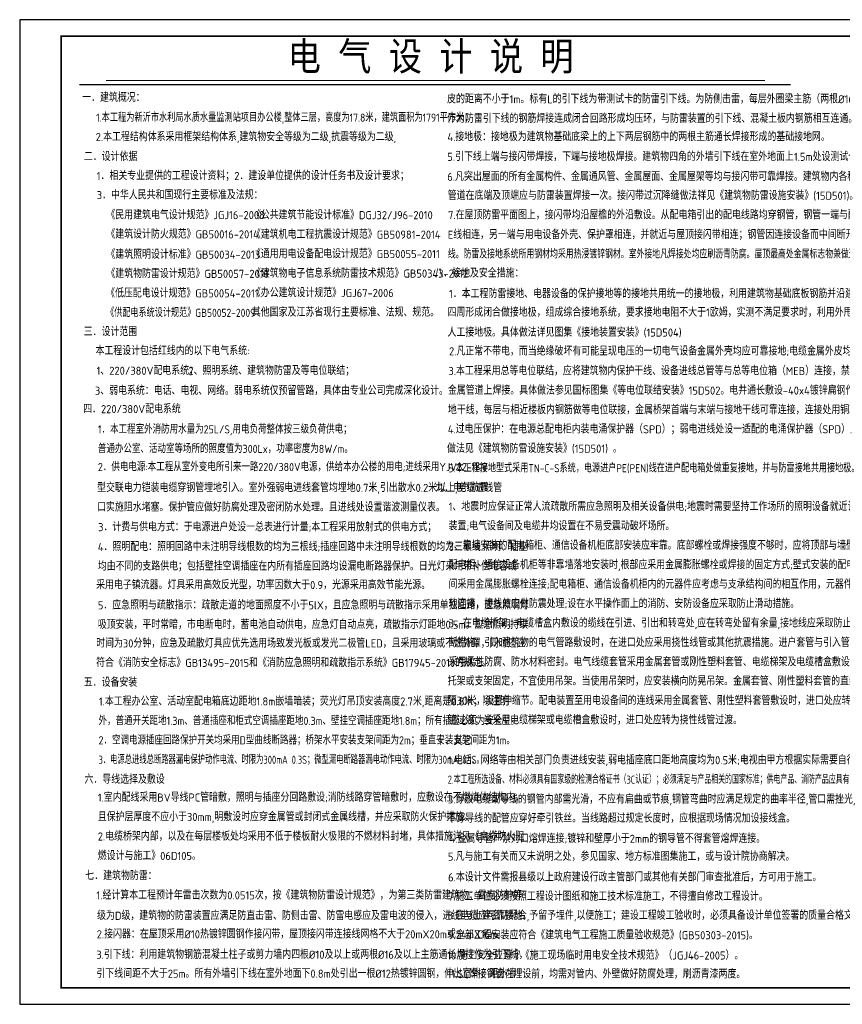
# Model space of a CAD drawing. Extents: x 427948 to 764348, y 274849 to 601549.
# Tile 1 of 212: x 427948 to 477589, y 512449 to 571849. Entities that reach past the tile are written whole.
import ezdxf
from ezdxf.enums import TextEntityAlignment as Align

# ---------------------------------------------------------------- set-up
doc = ezdxf.new("R2010")
doc.units = 0
doc.header["$LTSCALE"] = 1000
doc.header["$MEASUREMENT"] = 0
doc.layers.get('0').update_dxf_attribs({"linetype": 'CONTINUOUS'})
doc.layers.add('EQUIP-照明', color=3, linetype='CONTINUOUS')
doc.layers.add('PUB_TITLE', color=4, linetype='CONTINUOUS')
doc.styles.add('STYLE2', font='txt', dxfattribs={"width": 0.8})
doc.styles.add('TWT_TEXT', font='gbenor', dxfattribs={"bigfont": 'gbcbig'})

# ---------------------------------------------------------------- blocks, each defined once
blk = doc.blocks.new('24')
at = {"layer": 'PUB_TITLE', "linetype": 'Continuous'}
blk.add_lwpolyline([(-1193989, 144319), (-1109889, 144319), (-1109889, 203719), (-1193989, 203719)], close=True, dxfattribs=at)
at = {"layer": 'PUB_TITLE', "linetype": 'Continuous', "const_width": 100}
blk.add_lwpolyline([(-1191489, 145319), (-1110889, 145319), (-1110889, 202719), (-1191489, 202719)], close=True, dxfattribs=at)

msp = doc.modelspace()

# ---------------------------------------------------------------- linework, layer by layer
at = {"layer": 'EQUIP-照明', "color": 7}
msp.add_line((431547.6, 567940.3), (474452.6, 567940.3), dxfattribs=at)
at = {"layer": 'EQUIP-照明', "color": 7, "const_width": 61.1}
msp.add_lwpolyline([(433160.3, 568181.9), (472925.6, 568181.9)], dxfattribs=at)

# ---------------------------------------------------------------- block references
msp.add_blockref('24', (1621936.9, 368130.5))

# ---------------------------------------------------------------- texts
at = {"color": 7, "style": 'TWT_TEXT', "width": 1.1}
for s, height, p in [('九．电气抗震', 489.11, (453028.2, 543370.6)), ('1、地震时应保证正常人流疏散所需应急照明及相关设备供电;地震时需要坚持工作场所的照明设备就近设置应急电源', 489.107, (453830.8, 542224.1)), ('装置;电气设备间及电缆井均设置在不易受震动破坏场所。', 489.107, (453830.8, 541051.8)), ('2、靠墙安装的配电箱柜、通信设备机柜底部安装应牢靠。底部螺栓或焊接强度不够时，应将顶部与墙壁进行连接;当', 489.107, (453830.8, 539879.5)), ('配电柜、通信设备机柜等非靠墙落地安装时,根部应采用金属膨胀螺栓或焊接的固定方式;壁式安装的配电箱与墙壁之', 489.107, (453830.8, 538707.3)), ('间采用金属膨胀螺栓连接;配电箱柜、通信设备机柜内的元器件应考虑与支承结构间的相互作用，元器件之间应采用', 489.107, (453830.8, 537535)), ('软连接，接线处应做防震处理;设在水平操作面上的消防、安防设备应采取防止滑动措施。', 489.107, (453830.8, 536362.7)), ('3、在电缆桥架、电缆槽盒内敷设的缆线在引进、引出和转弯处,应在转弯处留有余量,接地线应采取防止地震时被切', 489.107, (453830.8, 535190.4)), ('断措施。引入建筑物的电气管路敷设时，在进口处应采用挠性线管或其他抗震措施。进户套管与引入管之间的间隙应', 489.107, (453830.8, 534018.2)), ('采用柔性防腐、防水材料密封。电气线缆套管采用金属套管或刚性塑料套管、电缆梯架及电缆槽盒敷设时，采用刚性', 489.107, (453830.8, 532845.9)), ('托架或支架固定，不宜使用吊架。当使用吊架时，应安装横向防晃吊架。金属套管、刚性塑料套管的直线段部分每', 489.107, (453780, 531688.6, 41085)), ('隔30米，设置伸缩节。配电装置至用电设备间的连线采用金属套管、刚性塑料套管敷设时，进口处应转为挠性线', 489.107, (453780, 530516.3, 41085)), ('管过渡；当采用电缆梯架或电缆槽盒敷设时，进口处应转为挠性线管过渡。', 489.107, (453780, 529344, 41085))]:
    msp.add_text(s, height=height, dxfattribs=at).set_placement(p)
at = {"layer": 'EQUIP-照明', "color": 7, "style": 'STYLE2', "width": 0.9}
msp.add_text('电 气 设 计 说 明', height=1711.873, dxfattribs=at).set_placement((452747.6, 569667), align=Align.MIDDLE)
at = {"layer": 'EQUIP-照明', "color": 7, "style": 'TWT_TEXT'}
for s, height, width, p in [('一．建筑概况：', 489.11, 1.1, (431720.3, 566896.1)), ('   1.本工程为新沂市水利局水质水量监测站项目办公楼,整体三层，高度为17.8米，建筑面积为1791平方米；', 489.107, 1.01, (431757.6, 565694.5)), ('2.本工程结构体系采用框架结构体系,建筑物安全等级为二级,抗震等级为二级,', 489.107, 1.1, (432534.4, 564525.1)), ('4.接地极：接地极为建筑物基础底梁上的上下两层钢筋中的两根主筋通长焊接形成的基础接地网。', 489.107, 1.1, (453759.2, 564530.4)), ('二．设计依据', 489.11, 1.1, (431825, 563336.3)), ('5.引下线上端与接闪带焊接，下端与接地极焊接。建筑物四角的外墙引下线在室外地面上1.5m处设测试卡子。', 489.107, 1.1, (453753.9, 563333)), ('1．相关专业提供的工程设计资料；2．建设单位提供的设计任务书及设计要求；', 489.107, 1.1, (432596.6, 562178.2)), ('6.凡突出屋面的所有金属构件、金属通风管、金属屋面、金属屋架等均与接闪带可靠焊接。建筑物内各种竖向金属', 489.107, 1.1, (453753.9, 562127.3)), ('3．中华人民共和国现行主要标准及法规：', 489.107, 1.1, (432596.6, 561020.6)), ('管道在底端及顶端应与防雷装置焊接一次。接闪带过沉降缝做法祥见《建筑物防雷设施安装》(15D501)。', 489.107, 1.1, (453779.4, 560986.6)), ('  《民用建筑电气设计规范》JGJ16-2008', 489.107, 1.1, (432596.6, 559815.1)), ('《公共建筑节能设计标准》DGJ32/J96-2010', 489.107, 1.1, (441960.9, 559812.6)), ('7.在屋顶防雷平面图上，接闪带均沿屋檐的外沿敷设。从配电箱引出的配电线路均穿钢管，钢管一端与配电箱和P', 489.107, 1.1, (453797.7, 559817.4)), ('  《建筑设计防火规范》GB50016-2014', 489.107, 1.1, (432596.6, 558653.1)), ('《建筑机电工程抗震设计规范》GB50981-2014', 489.107, 1.1, (441960.9, 558638.7)), ('E线相连，另一端与用电设备外壳、保护罩相连，并就近与屋顶接闪带相连；钢管因连接设备而中间断开时设跨接', 489.107, 1.1, (453784.4, 558627.6)), ('  《建筑照明设计标准》GB50034-2013', 489.107, 1.1, (432596.6, 557433.9)), ('《通用用电设备配电设计规范》GB50055-2011', 489.107, 1.1, (441960.9, 557464.9)), ('线。防雷及接地系统所用钢材均采用热浸镀锌钢材。室外接地凡焊接处均应刷沥青防腐。屋顶最高处金属标志物兼做避雷针使用。', 489.107, 0.97, (453784.4, 557453.7)), ('  《建筑物防雷设计规范》GB50057-2010', 489.107, 1.1, (432596.6, 556274.2)), ('《建筑物电子信息系统防雷技术规范》GB50343-2012', 489.107, 1.1, (441960.9, 556291)), ('八．接地及安全措施：', 489.11, 1.1, (452970.4, 556303.6)), ('《低压配电设计规范》GB50054-2011', 489.107, 1.1, (433163.6, 555095.1)), ('《办公建筑设计规范》JGJ67-2006', 489.107, 1.1, (441960.9, 555117.1)), ('1．本工程防雷接地、电器设备的保护接地等的接地共用统一的接地极，利用建筑物基础底板钢筋并沿建筑物基础', 489.107, 1.1, (453855, 555063.7)), ('其他国家及江苏省现行主要标准、法规、规范。', 489.107, 1.1, (441960.9, 553943.3)), ('四周形成闭合做接地极，组成综合接地系统，要求接地电阻不大于1欧姆，实测不满足要求时，利用外甩钢筋增设', 489.107, 1.1, (453763.2, 553939.7)), ('三．设计范围', 489.11, 1.1, (431811, 552766.2)), ('人工接地极。具体做法详见图集《接地装置安装》(15D504)', 489.107, 1.1, (453763.2, 552731.5)), ('本工程设计包括红线内的以下电气系统:', 489.107, 1.1, (432522.2, 551618.6)), ('2.凡正常不带电，而当绝缘破坏有可能呈现电压的一切电气设备金属外壳均应可靠接地;电缆金属外皮均可靠接地。', 489.107, 1.1, (453855, 551597.5)), ('1、220/380V配电系统；', 489.107, 1.1, (432586.3, 550424.9)), ('2、照明系统、建筑物防雷及等电位联结；', 489.107, 1.1, (438132.1, 550424.9)), ('3.本工程采用总等电位联结，应将建筑物内保护干线、设备进线总管等与总等电位箱（MEB）连接，禁止在金属', 489.107, 1.1, (453818.2, 550407.9)), ('3、弱电系统：电话、电视、网络。弱电系统仅预留管路，具体由专业公司完成深化设计。', 489.107, 1.1, (432486.7, 549219.7)), ('金属管道上焊接。具体做法参见国标图集《等电位联结安装》15D502。电井通长敷设-40x4镀锌扁钢作接', 489.107, 1.1, (453788.7, 549230.8)), ('四．220/380V配电系统', 489.107, 1.1, (431777.4, 548110.5)), ('地干线，每层与相近楼板内钢筋做等电位联接，金属桥架首端与末端与接地干线可靠连接，连接处用铜芯软线跨接。', 489.107, 1.1, (453788.7, 548057)), ('4.过电压保护：在电源总配电柜内装电涌保护器（SPD）；弱电进线处设一适配的电涌保护器（SPD）.', 489.107, 1.1, (453782.4, 546893.4)), ('2', 244.6, 1.1, (444211, 545984.1)), ('做法见《建筑物防雷设施安装》(15D501) 。', 489.107, 1.1, (453738.9, 545726.1)), ('2．供电电源:本工程从室外变电所引来一路220/380V电源，供给本办公楼的用电;进线采用YJV22-1KV', 489.107, 1.05, (432667, 544618)), ('型交联电力铠装电缆穿钢管埋地引入。室外强弱电进线套管均埋地0.7米,引出散水0.2米以上,电缆进线管', 489.107, 1.1, (432618.7, 543359.9)), ('口实施阻水堵塞。保护管应做好防腐处理及密闭防水处理。且进线处设置谐波测量仪表。', 489.107, 1.1, (432618.7, 542186)), ('3．计费与供电方式：于电源进户处设一总表进行计量;本工程采用放射式的供电方式；', 489.107, 1.1, (432680.7, 540991.3)), ('4．照明配电：照明回路中未注明导线根数的均为三根线;插座回路中未注明导线根数的均为三根线.照明、插座', 489.107, 1.1, (432662.9, 539799.3)), ('均由不同的支路供电；包括壁挂空调插座在内所有插座回路均设漏电断路器保护。日光灯采用带补偿电容或', 489.107, 1.1, (432662.9, 538625.4)), ('采用电子镇流器。灯具采用高效反光型，功率因数大于0.9，光源采用高效节能光源。', 489.107, 1.1, (432560.8, 537497.5)), ('吸顶安装，平时常暗，市电断电时，蓄电池自动供电，应急灯自动点亮，疏散指示灯距地0.5m。应急照明持续', 489.107, 1.1, (432662.9, 535103.8)), ('时间为30分钟，应急及疏散灯具应优先选用场致发光板或发光二极管LED，且采用玻璃或不燃外罩，同时还应', 489.107, 1.1, (432560.8, 533975.9)), ('符合《消防安全标志》GB13495-2015和《消防应急照明和疏散指示系统》GB17945-2010的规定。', 489.107, 1.1, (432560.8, 532802)), ('五．设备安装', 489.11, 1.1, (431813.5, 531614.1)), ('1.本工程办公室、活动室配电箱底边距地1.8m嵌墙暗装；荧光灯吊顶安装高度2.7米,距离是0.8米；除注明', 489.107, 1.1, (432723.8, 530473.8)), ('外，普通开关距地1.3m、普通插座和柜式空调插座距地0.3m、壁挂空调插座距地1.8m；所有插座必须为安全型。', 489.107, 1.05, (432705.3, 529304.4)), ('2．空调电源插座回路保护开关均采用D型曲线断路器；桥架水平安装支架间距为2m；垂直安装支架间距为1m。 ', 489.107, 1.05, (432705.3, 528130.6)), ('十．其它', 489.11, 1.1, (453064.5, 528092.3)), ('1.电话、网络等由相关部门负责进线安装,弱电插座底口距地高度均为0.5米;电视由甲方根据实际需要自行定位安装。', 489.107, 1.1, (453787.7, 526930.2)), ('六．导线选择及敷设', 489.11, 1.1, (431858.2, 525761.8)), ('2.本工程所选设备、材料必须具有国家级的检测合格证书（3C认证）；必须满足与产品相关的国家标准；供电产品、消防产品应具有入网许可证。', 489.107, 0.853, (453779, 525759)), ('1.室内配线采用BV导线PC管暗敷，照明与插座分回路敷设;消防线路穿管暗敷时，应敷设在不燃烧体结构内，', 489.107, 1.1, (432660.8, 524678.1)), ('3.穿放电缆或导线的钢管内部需光滑，不应有扁曲或节痕,钢管弯曲时应满足规定的曲率半径,管口需挫光,', 489.107, 1.1, (453787.4, 524565.1, 41085)), ('且保护层厚度不应小于30mm,明敷设时应穿金属管或封闭式金属线槽，并应采取防火保护措施。', 489.107, 1.1, (432660.8, 523504.3)), ('不穿导线的配管应穿好牵引铁丝。当线路超过规定长度时，应根据现场情况加设接线盒。', 489.107, 1.1, (453758.4, 523415.5, 41085)), ('2.电缆桥架内部，以及在每层楼板处均采用不低于楼板耐火极限的不燃材料封堵，具体措施详见《电缆防火阻', 489.107, 1.1, (432660.8, 522330.4)), ('   4.金属导管严禁对口熔焊连接;镀锌和壁厚小于2mm的钢导管不得套管熔焊连接。', 489.107, 1.1, (453013.6, 522192.8)), ('燃设计与施工》06D105。', 489.107, 1.1, (432660.8, 521156.6)), ('5.凡与施工有关而又未说明之处，参见国家、地方标准图集施工，或与设计院协商解决。', 489.107, 1.1, (453785.6, 521114.4)), ('七．建筑物防雷：', 489.11, 1.1, (431909.6, 519951.7)), ('6.本设计文件需报县级以上政府建设行政主管部门或其他有关部门审查批准后，方可用于施工。', 489.107, 1.1, (453800.5, 519864.8)), ('1.经计算本工程预计年雷击次数为0.0515次，按《建筑物防雷设计规范》，为第三类防雷建筑物；雷电防护等', 489.107, 1.1, (432580.2, 518779.6, 41085)), ('7.施工单位必须按照工程设计图纸和施工技术标准施工，不得擅自修改工程设计。', 489.107, 1.1, (453798.9, 518705.4)), ('级为D级，建筑物的防雷装置应满足防直击雷、防侧击雷、防雷电感应及雷电波的侵入，进线电缆应可靠接地。', 489.107, 1.1, (432617.2, 517545.3)), ('8.应与土建密切配合,予留予埋件,以便施工；建设工程竣工验收时，必须具备设计单位签署的质量合格文件。', 489.107, 1.1, (453756.5, 517559.3)), ('2.接闪器：在屋顶采用%%C10热镀锌圆钢作接闪带，屋顶接闪带连接线网格不大于20mX20m或24mX16m。', 489.107, 1.1, (432597.8, 516429.1)), ('9.全部工程安装应符合《建筑电气工程施工质量验收规范》(GB50303-2015)。', 489.107, 1.1, (453801.9, 516372.3, 20542.5)), ('3.引下线：利用建筑物钢筋混凝土柱子或剪力墙内四根%%C10及以上或两根%%C16及以上主筋通长焊接作为引下线，', 489.107, 1.1, (432569.4, 515196.4)), ('10.施工安全应遵守《施工现场临时用电安全技术规范》（JGJ46-2005）。', 489.107, 1.1, (453741.6, 515149.6, 20542.5)), ('引下线间距不大于25m。所有外墙引下线在室外地面下0.8m处引出一根%%C12热镀锌圆钢，伸出室外，距外墙', 489.107, 1.1, (432578.5, 514051.4)), ('11.SC焊接钢管在埋设前，均需对管内、外壁做好防腐处理，刷沥青漆两度。', 489.107, 1.1, (453768.5, 514022.2))]:
    msp.add_text(s, height=height, dxfattribs=dict(at, width=width)).set_placement(p)
at = {"layer": 'EQUIP-照明', "color": 2, "style": 'TWT_TEXT'}
for s, width, p in [('皮的距离不小于1m。标有L的引下线为带测试卡的防雷引下线。为防侧击雷，每层外圈梁主筋（两根%%C16）与', 1.1, (453742.6, 566806.6)), ('作为防雷引下线的钢筋焊接连成闭合回路形成均压环，与防雷装置的引下线、混凝土板内钢筋相互连通。', 1.1, (453742.6, 565632.8)), ('5．应急照明与疏散指示：疏散走道的地面照度不小于5lX，且应急照明与疏散指示采用单独回路，应急照明灯', 1.1, (432662.9, 536277.7)), ('3．电源总进线总断路器漏电保护动作电流、时限为300mA 0.3S；微型漏电断路器漏电动作电流、时限为30mA 0.1S。', 0.9, (432705.3, 526956.7))]:
    msp.add_text(s, height=489.107, dxfattribs=dict(at, width=width)).set_placement(p)
at = {"layer": 'EQUIP-照明', "color": 7, "style": 'TWT_TEXT'}
for s, p in [('《供配电系统设计规范》GB50052-2009', (433163.6, 553921.2)), ('5.本工程接地型式采用TN-C-S系统，电源进户PE(PEN)线在进户配电箱处做重复接地，并与防雷接地共用接地极。', (453817, 544545.3))]:
    msp.add_text(s, height=489.107, dxfattribs=at).set_placement(p)
at = {"layer": 'EQUIP-照明', "color": 2, "style": 'TWT_TEXT', "oblique": 0.95, "width": 1.05}
for s, p in [('1．本工程室外消防用水量为25L/S,用电负荷整体按三级负荷供电；', (432662.4, 546888.3)), ('普通办公室、活动室等场所的照度值为300Lx，功率密度为8W/m。', (432662.4, 545714.5))]:
    msp.add_text(s, height=489.107, dxfattribs=at).set_placement(p)

doc.saveas('drawing.dxf')
